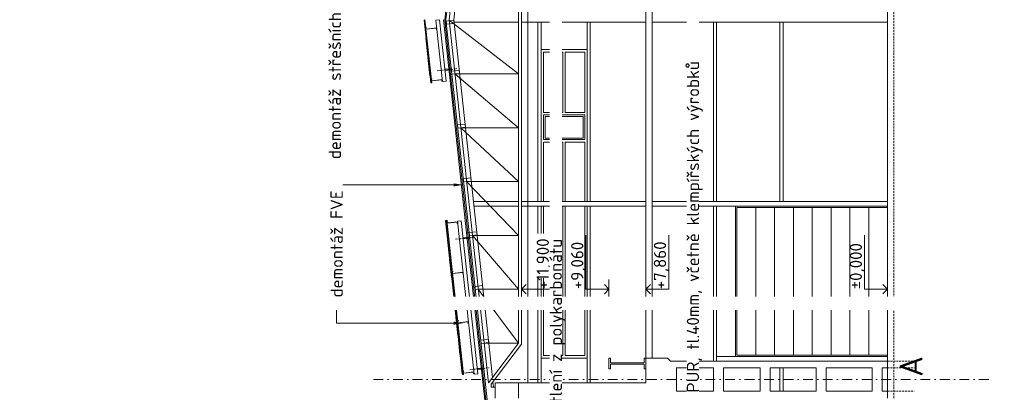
# Model space of a CAD drawing. Header units: millimetres. Extents: x -796345 to 3713765, y -2985421 to 2187451.
# Tile 146 of 256: x 223322 to 255341, y -413 to 11701. Entities that reach past the tile are written whole.
import ezdxf
from ezdxf import colors
from ezdxf.entities.mleader import LeaderData, LeaderLine
from ezdxf.math import Vec2, Vec3

# ---------------------------------------------------------------- set-up
doc = ezdxf.new("R2010")
doc.units = ezdxf.units.MM
for name, pattern in [('CENTERX2', [101.6, 63.5, -12.7, 12.7, -12.7]), ('DASHDOT', [25.4, 12.7, -6.35, 0, -6.35]), ('HIDDEN', [9.525, 6.35, -3.175])]:
    doc.linetypes.add(name, pattern=pattern)
for name, color, linetype, lineweight in [('A99_N_txt-popis-200', 240, 'Continuous', 5), ('A99_N_txt-popis-50', 240, 'Continuous', 9), ('A99_S_kce-demolice', 30, 'Continuous', 20), ('A99_S_kce-pohl', 7, 'Continuous', 5), ('A99_S_kce-rez-sil', 7, 'Continuous', 15), ('A99_S_kce-rez-ten', 7, 'Continuous', 9), ('A99_S_koty-200-vysk', 160, 'Continuous', 9), ('A99_S_osy', 1, 'CENTERX2', 5)]:
    doc.layers.add(name, color=color, linetype=linetype, lineweight=lineweight)
doc.styles.add('A99_popis', font='isocpeur.ttf')
doc.styles.add('ad_popis 100', font='isocpeur.ttf', dxfattribs={"height": 200})

msp = doc.modelspace()

# ---------------------------------------------------------------- linework, layer by layer
at = {"layer": 'A99_S_kce-demolice', "lineweight": 13}
for p, q in [((237337.2, 13475.9), (237144.8, 11700)), ((237377, 13471.5), (237185, 11700)), ((237337.2, 9924.1), (237144.8, 11700)), ((237377, 9928.5), (237185, 11700)), ((237377, 9928.5), (237337.2, 9924.1)), ((237935.1, 4777.9), (237895.4, 4773.6)), ((238528, -1064.5), (237895.4, 4773.6)), ((238567.8, -1060.2), (237935.1, 4777.9))]:
    msp.add_line(p, q, dxfattribs=at)
at = {"layer": 'A99_S_kce-demolice', "lineweight": 5}
for p, q in [((237297.4, 9919.8), (237105, 11695.7)), ((237855.6, 4769.3), (237297.4, 9919.8)), ((238488.2, -1068.9), (237855.6, 4769.3))]:
    msp.add_line(p, q, dxfattribs=at)
at = {"layer": 'A99_S_kce-demolice', "lineweight": 9}
for p, q in [((237377, 9928.5), (237935.1, 4777.9)), ((237895.4, 4773.6), (237337.2, 9924.1))]:
    msp.add_line(p, q, dxfattribs=at)
at = {"layer": 'A99_S_kce-demolice', "lineweight": 5, "ltscale": 2}
for points in [[(237178.7, 5167.9), (237168.8, 5166.8), (237233.4, 4570.3), (237243.3, 4571.4)], [(237751, 165.4), (237207.5, 5181.1), (237177.6, 5177.9), (237721.2, 162.2)], [(237222.1, 5092.1), (237215.7, 5151.8), (237235.5, 5154), (237235, 5158.9), (237210.1, 5156.2), (237217.7, 5086.6), (237560.7, 5123.8), (237565, 5084), (237545.1, 5081.9), (237545.6, 5076.9), (237570.5, 5079.6), (237565.1, 5129.3), (237222.1, 5092.1)], [(238102.2, 173.3), (237562.4, 5154.2), (237681.7, 5167.1), (238221.5, 186.3)], [(237311.2, 3945.1), (237301.3, 3944), (237236.6, 4540.5), (237246.6, 4541.6)], [(237379.1, 3318.7), (237369.1, 3317.7), (237304.5, 3914.2), (237314.5, 3915.2)], [(237447, 2692.4), (237437, 2691.3), (237372.4, 3287.8), (237382.3, 3288.9)], [(237399.9, 3451.8), (237393.4, 3511.4), (237413.3, 3513.6), (237412.8, 3518.5), (237387.9, 3515.8), (237395.5, 3446.2), (237738.4, 3483.4), (237742.8, 3443.6), (237722.9, 3441.5), (237723.4, 3436.5), (237748.3, 3439.2), (237742.9, 3488.9), (237399.9, 3451.8)], [(237514.8, 2066.1), (237504.9, 2065), (237440.3, 2661.5), (237450.2, 2662.6)], [(237582.7, 1439.7), (237572.8, 1438.7), (237508.1, 2035.2), (237518.1, 2036.2)], [(237573.3, 1851.1), (237566.9, 1910.8), (237586.8, 1912.9), (237586.2, 1917.9), (237561.4, 1915.2), (237568.9, 1845.6), (237911.9, 1882.8), (237916.2, 1843), (237896.3, 1840.9), (237896.9, 1835.9), (237921.7, 1838.6), (237916.3, 1888.3), (237573.3, 1851.1)], [(237650.6, 813.4), (237640.6, 812.3), (237576, 1408.8), (237585.9, 1409.9)], [(237718.5, 187.1), (237708.5, 186), (237643.9, 782.5), (237653.8, 783.6)], [(237751.1, 210.7), (237744.6, 270.4), (237764.5, 272.5), (237764, 277.5), (237739.1, 274.8), (237746.7, 205.2), (238089.7, 242.4), (238094, 202.6), (238074.1, 200.5), (238074.6, 195.5), (238099.5, 198.2), (238094.1, 247.9), (237751.1, 210.7)]]:
    msp.add_lwpolyline(points, close=True, dxfattribs=at)
at = {"layer": 'A99_S_kce-demolice', "linetype": 'DASHDOT', "lineweight": 5, "ltscale": 8}
for points in [[(237495.7, 4564.4), (238127, 4632.8)], [(237955.9, 317.9), (238587.2, 386.3)]]:
    msp.add_lwpolyline(points, dxfattribs=at)
at = {"layer": 'A99_S_kce-demolice', "lineweight": 5}
for points in [[(237747.1, 4611.8), (237751.4, 4572), (237960.2, 4594.6), (237955.9, 4634.4)], [(238211.6, 325.4), (238207.3, 365.2), (238416, 387.8), (238420.4, 348.1)]]:
    msp.add_lwpolyline(points, close=True, dxfattribs=at)
msp.add_lwpolyline([(237895.4, 4773.6), (237855.6, 4769.3)], dxfattribs=at)
at = {"layer": 'A99_S_kce-pohl'}
for p, q in [((238564.3, 23500), (237285.6, 11700)), ((239845, -100), (239845, 23500)), ((238695.9, 23327.1), (237435.9, 11700)), ((243685, 22700), (243685, 700)), ((243885, 22700), (243885, 700)), ((239545, 1189.2), (239545, 22210.8)), ((239645, 1155.5), (239645, 22244.5)), ((238564.3, -100), (237285.6, 11700)), ((237286.8, 11689.2), (239545, 9939.2)), ((238695.9, 72.9), (237435.9, 11700)), ((237444, 11625), (239545, 11625)), ((239645, 11625), (243685, 11625)), ((240175, 11625), (240175, 5790)), ((240275, 11625), (240275, 5790)), ((241775, 11625), (241775, 5790)), ((241875, 11625), (241875, 5790)), ((243885, 11625), (251545, 11625)), ((245885, 11625), (245885, 5790)), ((245985, 11625), (245985, 5790)), ((248045, 11625), (248045, 5790)), ((248145, 11625), (248145, 5790)), ((240275, 10730), (241775, 10730)), ((240275, 5790), (240275, 10730)), ((240355, 10650), (240985, 10650)), ((240355, 8682.5), (240355, 10650)), ((240985, 8682.5), (240985, 10650)), ((241065, 10650), (241695, 10650)), ((241065, 8682.5), (241065, 10650)), ((241695, 10650), (241695, 8682.5)), ((241775, 10730), (241775, 5790)), ((237476.4, 9939.2), (239545, 9939.2)), ((237476.4, 9939.2), (239545, 8189.2)), ((240985, 8682.5), (240355, 8682.5)), ((241695, 8682.5), (241065, 8682.5)), ((240355, 7802.5), (240355, 8602.5)), ((241695, 8602.5), (240355, 8602.5)), ((241695, 8602.5), (241695, 7802.5)), ((237666, 8189.2), (239545, 8189.2)), ((237666, 8189.2), (239545, 6439.2)), ((241695, 7802.5), (240355, 7802.5)), ((240355, 5790), (240355, 7722.5)), ((240985, 7722.5), (240355, 7722.5)), ((240985, 5790), (240985, 7722.5)), ((241065, 5790), (241065, 7722.5)), ((241695, 7722.5), (241065, 7722.5)), ((241695, 7722.5), (241695, 5790)), ((237855.7, 6439.2), (239545, 6439.2)), ((237855.7, 6439.2), (239545, 4689.2)), ((238076.3, 5790), (239545, 5790)), ((239645, 5790), (243685, 5790)), ((243885, 5790), (251545, 5790)), ((238092.6, 5640), (239545, 5640)), ((239645, 5640), (243685, 5640)), ((240175, 5640), (240175, 4753.4)), ((240275, 5640), (240275, 4753.4)), ((240275, 4753.4), (240275, 5640)), ((240355, 4753.4), (240355, 5640)), ((240985, 5640), (240985, 780)), ((241065, 5640), (241065, 780)), ((241695, 5640), (241695, 780)), ((241695, 3707.5), (241695, 5640)), ((241775, 5640), (241775, -100)), ((241775, 5640), (241775, 700)), ((241875, 5640), (241875, -100)), ((243885, 5640), (251545, 5640)), ((245885, 5640), (245885, 600)), ((245985, 5640), (245985, 600)), ((246595, 5640), (246595, 750)), ((246595, 5640), (251545, 5640)), ((246645, 5590), (246645, 800)), ((246645, 5590), (251545, 5590)), ((247257.5, 5590), (247257.5, 800)), ((247870, 5590), (247870, 800)), ((248482.5, 5590), (248482.5, 800)), ((249095, 5590), (249095, 800)), ((249707.5, 5590), (249707.5, 800)), ((250320, 5590), (250320, 800)), ((250932.5, 5590), (250932.5, 800)), ((238045.3, 4689.2), (239545, 4689.2)), ((238045.3, 4689.2), (239545, 2939.2)), ((240175, 3294.9), (240175, -100)), ((240275, 3294.9), (240275, -100)), ((240275, 700), (240275, 3294.9)), ((240355, 780), (240355, 3294.9)), ((238235, 2939.2), (239545, 2939.2)), ((238235, 2939.2), (239545, 1189.2)), ((240355, 2747.5), (240355, 780)), ((241695, 780), (241695, 2747.5)), ((238424.6, 1189.2), (239545, 1189.2)), ((239545, 1189.2), (238564.3, -100)), ((239545, 1189.2), (238564.3, -100)), ((239645, 1155.5), (238651.1, -151.1)), ((241775, 700), (240275, 700)), ((240355, 780), (240985, 780)), ((241065, 780), (241695, 780)), ((243685, 700), (243685, -100)), ((243685, 700), (244385, 700)), ((244385, 700), (244485, 600)), ((245985, 750), (251545, 750)), ((246595, 750), (251545, 750)), ((246645, 800), (251545, 800)), ((244485, 600), (251545, 600)), ((244685, 380), (245885, 380)), ((244685, -380), (244685, 380)), ((245885, -380), (245885, 380)), ((246205, 380), (247405, 380)), ((246205, -380), (246205, 380)), ((247405, -380), (247405, 380)), ((247725, 380), (249225, 380)), ((247725, -380), (247725, 380)), ((248045, -380), (248045, 380)), ((248145, -380), (248145, 380)), ((249225, -380), (249225, 380)), ((249545, 380), (251045, 380)), ((249545, -380), (249545, 380)), ((251045, -380), (251045, 380)), ((251365, -380), (251365, 380)), ((238651.1, -250), (238651.1, -151.1)), ((238779.8, -250), (238651.1, -250)), ((238730.9, -250), (238711.5, -71.6)), ((239545, -100), (243685, -100)), ((244685, -380), (245885, -380)), ((246205, -380), (247405, -380)), ((247725, -380), (249225, -380)), ((249545, -380), (251045, -380)), ((251365, -380), (251545, -380))]:
    msp.add_line(p, q, dxfattribs=at)
msp.add_lwpolyline([(241645, 7852.5), (241645, 8552.5), (240405, 8552.5), (240405, 7852.5)], close=True, dxfattribs=at)
at = {"layer": 'A99_S_kce-rez-sil'}
for p, q in [((242485, 700), (242485, 350)), ((242485, 700), (242535, 700)), ((242535, 700), (242535, 550)), ((243685, 700), (243635, 700)), ((243635, 700), (243635, 550)), ((243685, 700), (243685, 350)), ((242485, 350), (242535, 350)), ((242535, 550), (243635, 550)), ((242535, 500), (243635, 500)), ((242535, 350), (242535, 500)), ((243635, 350), (243635, 500)), ((243685, 350), (243635, 350))]:
    msp.add_line(p, q, dxfattribs=at)
at = {"layer": 'A99_S_kce-rez-sil', "lineweight": 9}
msp.add_line((251365, 380), (251545, 380), dxfattribs=at)
at = {"layer": 'A99_S_kce-rez-sil'}
for points in [[(237190.4, 11650.3), (237438.9, 11677.2), (237449.7, 11577.8), (237201.2, 11550.9)], [(237366.2, 10027.9), (237614.7, 10054.8), (237625.5, 9955.4), (237377, 9928.5)], [(237555.8, 8277.9), (237804.4, 8304.8), (237815.2, 8205.4), (237566.6, 8178.5)], [(237745.5, 6527.9), (237994, 6554.8), (238004.8, 6455.4), (237756.3, 6428.5)], [(237935.1, 4777.9), (238183.7, 4804.8), (238194.4, 4705.4), (237945.9, 4678.5)], [(238124.8, 3027.9), (238373.3, 3054.8), (238384.1, 2955.4), (238135.5, 2928.5)], [(238314.4, 1277.9), (238563, 1304.8), (238573.7, 1205.4), (238325.2, 1178.5)]]:
    msp.add_lwpolyline(points, close=True, dxfattribs=at)
for points in [[(238779.8, -600), (238779.8, -100)], [(239545, -100), (238779.8, -100)], [(239545, -100), (239545, -600)]]:
    msp.add_lwpolyline(points, dxfattribs=at)
at = {"layer": 'A99_S_kce-rez-sil', "color": 7, "linetype": 'HIDDEN', "lineweight": 5, "ltscale": 10}
msp.add_lwpolyline([(251545, -380), (252415, -380)], dxfattribs=at)
at = {"layer": 'A99_S_kce-rez-ten', "linetype": 'HIDDEN', "lineweight": 5, "ltscale": 10}
msp.add_line((251745, -600), (251745, 83825), dxfattribs=at)
at = {"layer": 'A99_S_kce-rez-ten', "lineweight": 13}
msp.add_line((251545, -600), (251545, 26430), dxfattribs=at)
at = {"layer": 'A99_S_koty-200-vysk', "ltscale": 2}
for p, q in [((240622.8, 2939.2), (240622.8, 4695.8)), ((241736, 2939.2), (241736, 4695.8)), ((244434, 2939.2), (244434, 4695.8)), ((250796, 2939.2), (250796, 4695.8)), ((242485, 2621.9), (242485, 3256.5)), ((243685, 2621.9), (243685, 3256.5)), ((239645, 2939.2), (239794.9, 3088.8)), ((239645, 2939.2), (240622.8, 2939.2)), ((239645, 2939.2), (239794.9, 2789.7)), ((242485, 2939.2), (241736, 2939.2)), ((242485, 2939.2), (242335.1, 3088.8)), ((242485, 2939.2), (242335.1, 2789.7)), ((243685, 2939.2), (243834.9, 3088.8)), ((243685, 2939.2), (244434, 2939.2)), ((243685, 2939.2), (243834.9, 2789.7)), ((251545, 2939.2), (250796, 2939.2)), ((251545, 2939.2), (251395.1, 3088.8)), ((251545, 2939.2), (251395.1, 2789.7))]:
    msp.add_line(p, q, dxfattribs=at)
at = {"layer": 'A99_S_osy', "linetype": 'DASHDOT', "lineweight": 5, "ltscale": 25}
msp.add_lwpolyline([(254834.8, 0), (234814.8, 0)], dxfattribs=at)

# ---------------------------------------------------------------- texts
at = {"layer": 'A99_S_koty-200-vysk', "ltscale": 2, "style": 'A99_popis'}
for s, p in [('+11,900 ', (240533.1, 2939.2)), ('%%P0,000', (250713.4, 2935)), ('+9,060', (241653.4, 2940)), ('+7,860', (244344.3, 2939.2))]:
    msp.add_text(s, height=400, rotation=90, dxfattribs=at).set_placement(p)

# ---------------------------------------------------------------- leaders
at = {"layer": 'A99_N_txt-popis-50', "lineweight": 9}
ml = msp.add_multileader_mtext('Standard', dxfattribs=at)
ml.set_content('\\A1;{\\C256;výměna stávajících sekčních vrat za nová  }', color=1, style='A99_popis')
ml.set_leader_properties(color=256, linetype='ByLayer', lineweight=-1)
ml.build(insert=Vec2(0, 0))
ml.multileader.update_dxf_attribs({"dogleg_length": 6.4, "arrow_head_size": 200, "scale": 200})
ctx = ml.context
ctx.base_point, ctx.scale, ctx.char_height, ctx.arrow_head_size, ctx.landing_gap_size, ctx.plane_origin = Vec3(2700, 5010), 200, 400, 200, 400, Vec3(2512.5, -3085)
notes = []
notes.append((ctx, [(0, (1, 1, 0), (1420, 5010), (1, 0), 1280, [(0, [(-175, 5010)], 0, [])])]))
ctx.mtext.insert, ctx.mtext.width, ctx.mtext.flow_direction = Vec3(3100, 5210.2), 5995, 5
for ctx, leaders in notes:
    for number, flags, end, landing, length, lines in leaders:
        leader = LeaderData()
        leader.index, (leader.has_last_leader_line, leader.has_dogleg_vector, leader.attachment_direction) = number, flags
        leader.last_leader_point, leader.dogleg_vector, leader.dogleg_length = Vec3(end), Vec3(landing), length
        for number, points, colour, breaks in lines:
            line = LeaderLine()
            line.index, line.vertices, line.color, line.breaks = number, Vec3.list(points), colors.encode_raw_color(colour), breaks
            leader.lines.append(line)
        ctx.leaders.append(leader)

# ---------------------------------------------------------------- next in the draw order: texts
at = {"layer": 'A99_N_txt-popis-200', "color": 1, "lineweight": 0, "insert": (251935, 90), "char_height": 750, "width": 535, "attachment_point": 1, "rotation": 90, "style": 'ad_popis 100', "bg_fill": 3, "box_fill_scale": 1, "bg_fill_color": 256, "bg_fill_transparency": 0}
msp.add_mtext('A', dxfattribs=at)

# ---------------------------------------------------------------- next in the draw order: leaders
at = {"layer": 'A99_N_txt-popis-50', "lineweight": 9}
ml = msp.add_multileader_mtext('Standard', dxfattribs=at)
ml.set_content('\\A1;{\\C256;demontáž střešních  panelů PUR + polykarbonát, tl.40mm, včetně klempířských výrobků}', color=1, style='A99_popis')
ml.set_leader_properties(color=256, linetype='ByLayer', lineweight=-1)
ml.build(insert=Vec2(0, 0))
ml.multileader.update_dxf_attribs({"dogleg_length": 1, "arrow_head_size": 300, "scale": 200})
ctx = ml.context
ctx.base_point, ctx.scale, ctx.char_height, ctx.arrow_head_size, ctx.landing_gap_size, ctx.plane_origin, ctx.plane_x_axis, ctx.plane_y_axis = Vec3(233630, 6914.7), 200, 400, 300, 250, Vec3(239436, 10074.7), Vec3(0, 1), Vec3(-1, 0)
notes = []
notes.append((ctx, [(0, (1, 1, 0), (233630, 6329.7), (0, 1), 585, [(0, [(237740, 6329.7)], 0, [])])]))
ctx.mtext.insert, ctx.mtext.text_direction, ctx.mtext.rotation, ctx.mtext.width, ctx.mtext.flow_direction = Vec3(233370, 7164.7), Vec3(0, 1), 1.5707963, 10901.433, 5
ctx.mtext.has_bg_fill, ctx.mtext.bg_color, ctx.mtext.bg_scale_factor, ctx.mtext.bg_transparency, ctx.mtext.use_window_bg_color = 1, -1073741824, 1, 0, 1
ml = msp.add_multileader_mtext('Standard', dxfattribs=at)
ml.set_content('\\A1;{\\C256;demontáž pásového prosvětlení z polykarbonátu}', color=1, style='A99_popis')
ml.set_leader_properties(color=256, linetype='ByLayer', lineweight=-1)
ml.build(insert=Vec2(0, 0))
ml.multileader.update_dxf_attribs({"dogleg_length": 1, "arrow_head_size": 300, "scale": 200})
ctx = ml.context
ctx.base_point, ctx.scale, ctx.char_height, ctx.arrow_head_size, ctx.landing_gap_size, ctx.plane_origin, ctx.plane_x_axis, ctx.plane_y_axis = Vec3(240815.8, -7752.7), 200, 400, 300, 250, Vec3(246621.8, -5400), Vec3(0, 1), Vec3(-1, 0)
notes.append((ctx, [(1, (1, 1, 0), (240815.8, -1987.7), (0, -1), 585, [(0, [(240830.8, -885)], 0, [])])]))
ctx.mtext.insert, ctx.mtext.text_direction, ctx.mtext.rotation, ctx.mtext.width, ctx.mtext.flow_direction = Vec3(240555.8, -7502.7), Vec3(0, 1), 1.5707963, 5217.251, 5
ctx.mtext.has_bg_fill, ctx.mtext.bg_color, ctx.mtext.bg_scale_factor, ctx.mtext.bg_transparency, ctx.mtext.use_window_bg_color = 1, -1073741824, 1, 0, 1
ml = msp.add_multileader_mtext('Standard', dxfattribs=at)
ml.set_content('\\A1;{\\C256;demontáž stěnových panelů PUR, tl.40mm, včetně klempířských výrobků}', color=1, style='A99_popis')
ml.set_leader_properties(color=256, linetype='ByLayer', lineweight=-1)
ml.build(insert=Vec2(0, 0))
ml.multileader.update_dxf_attribs({"dogleg_length": 1, "arrow_head_size": 300, "scale": 200})
ctx = ml.context
ctx.base_point, ctx.scale, ctx.char_height, ctx.arrow_head_size, ctx.landing_gap_size, ctx.plane_origin, ctx.plane_x_axis, ctx.plane_y_axis = Vec3(245275.8, -7756.6), 200, 400, 300, 250, Vec3(251081.8, -5400), Vec3(0, 1), Vec3(-1, 0)
notes.append((ctx, [(1, (1, 1, 0), (245275.8, -1631.6), (0, -1), 585, [(0, [(245290.8, -885)], 0, [])])]))
ctx.mtext.insert, ctx.mtext.text_direction, ctx.mtext.rotation, ctx.mtext.width, ctx.mtext.flow_direction = Vec3(245015.8, -7506.6), Vec3(0, 1), 1.5707963, 5217.251, 5
ctx.mtext.has_bg_fill, ctx.mtext.bg_color, ctx.mtext.bg_scale_factor, ctx.mtext.bg_transparency, ctx.mtext.use_window_bg_color = 1, -1073741824, 1, 0, 1
for ctx, leaders in notes:
    for number, flags, end, landing, length, lines in leaders:
        leader = LeaderData()
        leader.index, (leader.has_last_leader_line, leader.has_dogleg_vector, leader.attachment_direction) = number, flags
        leader.last_leader_point, leader.dogleg_vector, leader.dogleg_length = Vec3(end), Vec3(landing), length
        for number, points, colour, breaks in lines:
            line = LeaderLine()
            line.index, line.vertices, line.color, line.breaks = number, Vec3.list(points), colors.encode_raw_color(colour), breaks
            leader.lines.append(line)
        ctx.leaders.append(leader)

# ---------------------------------------------------------------- next in the draw order: linework, layer by layer
at = {"layer": 'A99_S_kce-demolice', "lineweight": 5, "ltscale": 2}
for points in [[(236723.2, 9649.9), (236501.8, 11693), (236472, 11689.7), (236693.4, 9646.7)], [(237071.1, 9687.6), (236854.6, 11685.9), (236973.9, 11698.9), (237190.4, 9700.6)], [(236539.1, 11395.2), (236532.6, 11454.9), (236552.5, 11457.1), (236552, 11462), (236527.1, 11459.3), (236534.6, 11389.7), (236877.6, 11426.9), (236881.9, 11387.1), (236862.1, 11385), (236862.6, 11380), (236887.5, 11382.7), (236882.1, 11432.4), (236539.1, 11395.2)], [(236536.1, 11098.2), (236526.1, 11097.1), (236590.8, 10500.6), (236600.7, 10501.7)], [(236668.6, 9875.4), (236658.6, 9874.3), (236594, 10470.8), (236603.9, 10471.9)], [(236721.1, 9715.1), (236714.7, 9774.7), (236734.6, 9776.9), (236734, 9781.9), (236709.2, 9779.2), (236716.7, 9709.6), (237059.7, 9746.7), (237064, 9707), (237044.1, 9704.8), (237044.7, 9699.8), (237069.5, 9702.5), (237064.1, 9752.3), (236721.1, 9715.1)]]:
    msp.add_lwpolyline(points, close=True, dxfattribs=at)
at = {"layer": 'A99_S_kce-demolice', "linetype": 'DASHDOT', "lineweight": 5, "ltscale": 8}
msp.add_lwpolyline([(236902.2, 10041.5), (237533.5, 10109.9)], dxfattribs=at)
at = {"layer": 'A99_S_kce-demolice', "lineweight": 5}
msp.add_lwpolyline([(237153.5, 10088.8), (237157.9, 10049.1), (237366.6, 10071.7), (237362.3, 10111.5)], close=True, dxfattribs=at)
msp.add_lwpolyline([(237337.2, 9924.1), (237297.4, 9919.8)], dxfattribs=at)
at = {"layer": 'A99_S_kce-rez-sil', "color": 7, "linetype": 'HIDDEN', "lineweight": 5, "ltscale": 10}
for points in [[(251545, 600), (252415, 600)], [(251545, 380), (252415, 380)]]:
    msp.add_lwpolyline(points, dxfattribs=at)

# ---------------------------------------------------------------- next in the draw order: leaders
at = {"layer": 'A99_N_txt-popis-50', "lineweight": 9}
ml = msp.add_multileader_mtext('Standard', dxfattribs=at)
ml.set_content('\\A1;{\\C256;demontáž FVE}', color=1, style='A99_popis')
ml.set_leader_properties(color=256, linetype='ByLayer', lineweight=-1)
ml.build(insert=Vec2(0, 0))
ml.multileader.update_dxf_attribs({"dogleg_length": 1, "arrow_head_size": 300, "scale": 200})
ctx = ml.context
ctx.base_point, ctx.scale, ctx.char_height, ctx.arrow_head_size, ctx.landing_gap_size, ctx.plane_origin, ctx.plane_x_axis, ctx.plane_y_axis = Vec3(233630, 2419.7), 200, 400, 300, 250, Vec3(239436, 5579.7), Vec3(0, 1), Vec3(-1, 0)
notes = []
notes.append((ctx, [(0, (1, 1, 0), (233630, 1834.7), (0, 1), 585, [(0, [(237740, 1834.7)], 0, [])])]))
ctx.mtext.insert, ctx.mtext.text_direction, ctx.mtext.rotation, ctx.mtext.width, ctx.mtext.flow_direction = Vec3(233429.8, 2669.7), Vec3(0, 1), 1.5707963, 3535.122, 5
ctx.mtext.has_bg_fill, ctx.mtext.bg_color, ctx.mtext.bg_scale_factor, ctx.mtext.bg_transparency, ctx.mtext.use_window_bg_color = 1, -1073741824, 1, 0, 1
for ctx, leaders in notes:
    for number, flags, end, landing, length, lines in leaders:
        leader = LeaderData()
        leader.index, (leader.has_last_leader_line, leader.has_dogleg_vector, leader.attachment_direction) = number, flags
        leader.last_leader_point, leader.dogleg_vector, leader.dogleg_length = Vec3(end), Vec3(landing), length
        for number, points, colour, breaks in lines:
            line = LeaderLine()
            line.index, line.vertices, line.color, line.breaks = number, Vec3.list(points), colors.encode_raw_color(colour), breaks
            leader.lines.append(line)
        ctx.leaders.append(leader)

# ---------------------------------------------------------------- next in the draw order: leaders
ml = msp.add_multileader_mtext('Standard', dxfattribs=at)
ml.set_content('\\A1;{\\C256;základ 600/500mm, úroveň -1,065m, prostý beton C16/20}', color=1, style='A99_popis')
ml.set_leader_properties(color=256, linetype='ByLayer', lineweight=-1)
ml.build(insert=Vec2(0, 0))
ml.multileader.update_dxf_attribs({"dogleg_length": 3.23, "arrow_head_size": 200, "scale": 200})
ctx = ml.context
ctx.base_point, ctx.scale, ctx.char_height, ctx.arrow_head_size, ctx.landing_gap_size, ctx.plane_origin = Vec3(21815, 2400), 200, 400, 200, 250, Vec3(27702.5, -7905.8)
notes = []
notes.append((ctx, [(0, (1, 1, 0), (21170, 2400), (1, 0), 645, [(0, [(21170, -1127)], 0, [])])]))
ctx.mtext.insert, ctx.mtext.width, ctx.mtext.defined_height, ctx.mtext.flow_direction = Vec3(22065, 2660), 8793.198, 8.47, 5
ctx.mtext.has_bg_fill, ctx.mtext.bg_color, ctx.mtext.bg_scale_factor, ctx.mtext.bg_transparency, ctx.mtext.use_window_bg_color = 1, -1073741824, 1, 0, 1
for ctx, leaders in notes:
    for number, flags, end, landing, length, lines in leaders:
        leader = LeaderData()
        leader.index, (leader.has_last_leader_line, leader.has_dogleg_vector, leader.attachment_direction) = number, flags
        leader.last_leader_point, leader.dogleg_vector, leader.dogleg_length = Vec3(end), Vec3(landing), length
        for number, points, colour, breaks in lines:
            line = LeaderLine()
            line.index, line.vertices, line.color, line.breaks = number, Vec3.list(points), colors.encode_raw_color(colour), breaks
            leader.lines.append(line)
        ctx.leaders.append(leader)

# ---------------------------------------------------------------- next in the draw order: leaders
ml = msp.add_multileader_mtext('Standard', dxfattribs=at)
ml.set_content('\\A1;{\\C256;sanace ŽB sloupů}', color=1, style='A99_popis')
ml.set_leader_properties(color=256, linetype='ByLayer', lineweight=-1)
ml.build(insert=Vec2(0, 0))
ml.multileader.update_dxf_attribs({"dogleg_length": 3.23, "arrow_head_size": 200, "scale": 200})
ctx = ml.context
ctx.base_point, ctx.scale, ctx.char_height, ctx.arrow_head_size, ctx.landing_gap_size, ctx.plane_origin = Vec3(42900, 2440), 200, 400, 200, 250, Vec3(47102.5, -8385.8)
notes = []
notes.append((ctx, [(0, (1, 1, 0), (42255, 2440), (1, 0), 645, [(0, [(42250, 620)], 0, [])])]))
ctx.mtext.insert, ctx.mtext.width, ctx.mtext.flow_direction = Vec3(43150, 2700), 4515, 5
ctx.mtext.has_bg_fill, ctx.mtext.bg_color, ctx.mtext.bg_scale_factor, ctx.mtext.bg_transparency, ctx.mtext.use_window_bg_color = 1, -1073741824, 1, 0, 1
for ctx, leaders in notes:
    for number, flags, end, landing, length, lines in leaders:
        leader = LeaderData()
        leader.index, (leader.has_last_leader_line, leader.has_dogleg_vector, leader.attachment_direction) = number, flags
        leader.last_leader_point, leader.dogleg_vector, leader.dogleg_length = Vec3(end), Vec3(landing), length
        for number, points, colour, breaks in lines:
            line = LeaderLine()
            line.index, line.vertices, line.color, line.breaks = number, Vec3.list(points), colors.encode_raw_color(colour), breaks
            leader.lines.append(line)
        ctx.leaders.append(leader)

doc.saveas('drawing.dxf')
